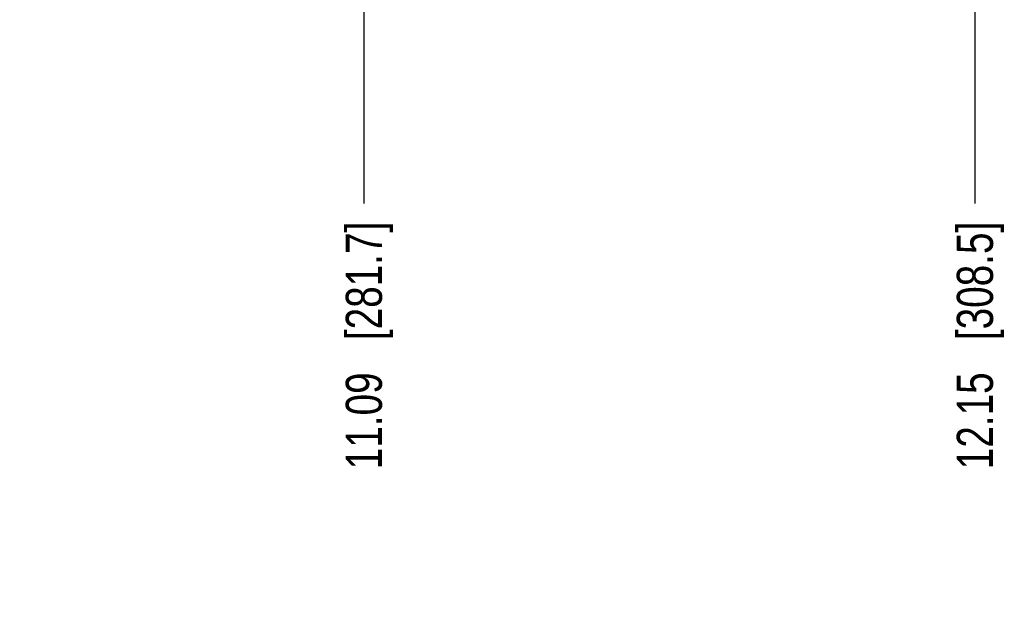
# Model space of a CAD drawing. Header units: inches. Extents: x 0 to 34, y 0 to 22.
# Tile 29 of 41: x 25.4 to 28.8, y 6 to 8. Entities that reach past the tile are written whole.
import ezdxf

# ---------------------------------------------------------------- set-up
doc = ezdxf.new("R2010")
doc.units = ezdxf.units.IN
doc.header["$LTSCALE"] = 1.87
doc.header["$MEASUREMENT"] = 0
doc.layers.get('0').update_dxf_attribs({"linetype": 'CONTINUOUS'})
doc.layers.add('DIMENSIONS', color=7, linetype='CONTINUOUS')
doc.styles.get("Standard").update_dxf_attribs({"font": 'txt', "width": 0.8})
doc.dimstyles.new('DIMSTYLE_1', dxfattribs={"dimtxt": 0.125, "dimasz": 0.18, "dimexe": 0.125, "dimexo": 0.0625, "dimgap": 0.03125, "dimtad": 0, "dimtih": 1, "dimtoh": 1, "dimlfac": 0.5, "dimzin": 4, "dimdsep": 46, "dimtxsty": 'STANDARD', "dimblk": '_FILLED', "dimblk1": '_FILLED', "dimblk2": '_FILLED', "dimcen": 0.09, "dimadec": 0, "dimazin": 0, "dimtp": 0.01, "dimtm": 0.01, "dimtfac": 1, "dimtofl": 0, "dimtmove": 0, "dimatfit": 3, "dimldrblk": '_FILLED', "dimfxl": 1, "dimtolj": 1, "dimtzin": 4, "dimarcsym": 0})

# ---------------------------------------------------------------- blocks, each defined once
blk = doc.blocks.new('*D14')
at = {"layer": 'DIMENSIONS', "color": 2, "linetype": 'CONTINUOUS'}
blk.add_line((26.5732, 10.049), (26.5732, 7.4074), dxfattribs=at)
at = {"layer": 'DIMENSIONS', "color": 2, "linetype": 'CONTINUOUS', "insert": (26.5107, 7.3449), "char_height": 0.125, "width": 1.325, "attachment_point": 3, "rotation": 90, "line_spacing_factor": 0.9}
blk.add_mtext('11.09{\\Ftxt.shx;\\W1.000000;\\H0.125000; }[281.7]', dxfattribs=at)
blk = doc.blocks.new('_FILLED')
at = {"color": 0, "linetype": 'BYBLOCK'}
blk.add_solid([(0, 0), (-1, 0.174), (-1, -0.174)], dxfattribs=at)
blk = doc.blocks.new('*D15')
at = {"layer": 'DIMENSIONS', "color": 2, "linetype": 'CONTINUOUS'}
blk.add_line((28.6832, 10.049), (28.6832, 7.4074), dxfattribs=at)
at = {"layer": 'DIMENSIONS', "color": 2, "linetype": 'CONTINUOUS', "insert": (28.6207, 7.3449), "char_height": 0.125, "width": 1.325, "attachment_point": 3, "rotation": 90, "line_spacing_factor": 0.9}
blk.add_mtext('12.15{\\Ftxt.shx;\\W1.000000;\\H0.125000; }[308.5]', dxfattribs=at)

msp = doc.modelspace()

# ---------------------------------------------------------------- dimensions: what is measured, and where the dimension line sits
at = {"layer": 'DIMENSIONS', "color": 2, "linetype": 'CONTINUOUS'}
for feature_location, picture, middle in [((26.5732, 10.049), '*D14', (26.5732, 6.6824)), ((28.6832, 10.049), '*D15', (28.6832, 6.6824))]:
    dim = msp.add_ordinate_dim(feature_location=feature_location, offset=(0, -2.6415), dtype=1, origin=(4.393, 10.1115), dimstyle='DIMSTYLE_1', dxfattribs=at)
    dim.commit()
    dim.dimension.update_dxf_attribs({"geometry": picture, "text_midpoint": middle})

doc.saveas('drawing.dxf')
